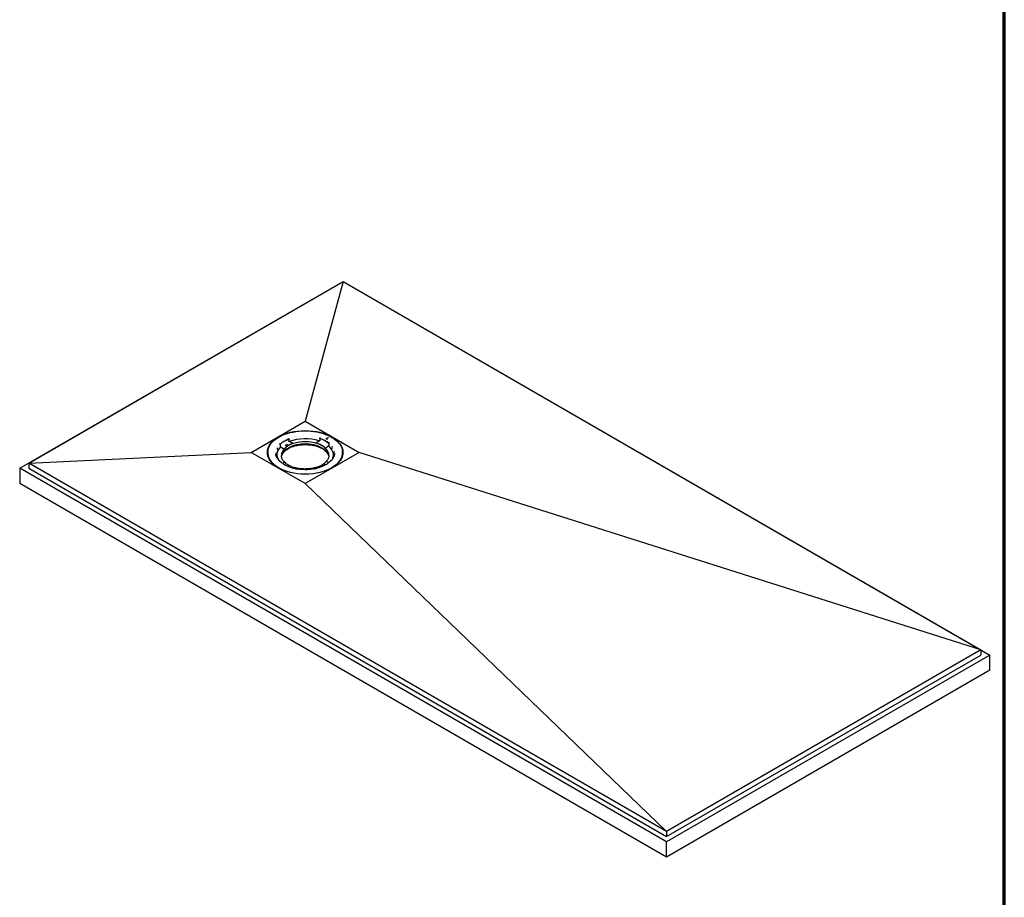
# Model space of a CAD drawing. Header units: millimetres. Extents: x -13716 to 13716, y -375 to 4365.
# Tile 4 of 12: x 1879 to 3060, y 942 to 1995. Entities that reach past the tile are written whole.
import ezdxf

# ---------------------------------------------------------------- set-up
doc = ezdxf.new("R2010")
doc.units = ezdxf.units.MM
doc.header["$LTSCALE"] = 15
doc.layers.get('0').update_dxf_attribs({"lineweight": 25})
doc.layers.add('_Sichtbarkanten', color=7, linetype='Continuous', lineweight=25)
doc.layers.add('Rahmen (ISO)', color=7, linetype='Continuous', lineweight=70)

# ---------------------------------------------------------------- blocks, each defined once
blk = doc.blocks.new('Ränder wedi_Zeichnungsrahmen')
at = {"layer": 'Rahmen (ISO)'}
blk.add_line((204, 6), (204, 291), dxfattribs=at)

msp = doc.modelspace()

# ---------------------------------------------------------------- linework, layer by layer
at = {"layer": '_Sichtbarkanten'}
for p, q in [((1878.64, 1457.01), (2266.59, 1681)), ((1889.47, 1463.23), (2266.6, 1680.97)), ((2266.6, 1680.97), (2221.12, 1513.47)), ((2266.59, 1681), (3042.48, 1233.03)), ((2266.6, 1680.97), (3031.68, 1239.25)), ((2156.24, 1476.02), (2221.12, 1513.47)), ((2221.12, 1513.47), (2286, 1476.01)), ((2200.97, 1492.85), (2201.05, 1492.79)), ((2201.39, 1492.01), (2201.25, 1492.42)), ((2201.39, 1492.02), (2201.39, 1492.01)), ((2201.4, 1491.55), (2201.42, 1489.63)), ((2238.66, 1492.35), (2238.64, 1490.44)), ((2238.66, 1492.82), (2238.79, 1493.23)), ((2238.66, 1492.82), (2238.66, 1492.82)), ((2238.97, 1493.61), (2239.04, 1493.67)), ((2246.4, 1492.32), (2246.11, 1492.48)), ((2248.48, 1493.49), (2246.6, 1492.32)), ((2247.53, 1491.72), (2247.23, 1491.88)), ((2249.1, 1493.24), (2248.62, 1493.5)), ((2176.18, 1476.98), (2176.18, 1476.97)), ((2190.66, 1486.32), (2190.54, 1486.36)), ((2191.17, 1485.66), (2191.17, 1485.66)), ((2191.18, 1485.2), (2191.22, 1483.29)), ((2191.22, 1483.19), (2191.22, 1483.27)), ((2191.43, 1482.81), (2191.75, 1482.61)), ((2195.6, 1479.79), (2195.59, 1480.02)), ((2196.97, 1484.94), (2196.97, 1484.94)), ((2198.69, 1485.98), (2198.69, 1485.98)), ((2206.57, 1486.61), (2206.57, 1486.85)), ((2233.81, 1487.2), (2233.81, 1487.43)), ((2245.63, 1480.86), (2245.63, 1481.1)), ((2249.44, 1484.06), (2249.15, 1483.84)), ((2249.63, 1484.53), (2249.63, 1484.44)), ((2249.67, 1486.45), (2249.63, 1484.54)), ((2249.68, 1486.92), (2249.68, 1486.92)), ((2250.28, 1487.65), (2250.17, 1487.6)), ((2253.66, 1482.58), (2253.66, 1482.58)), ((2266.06, 1476.98), (2266.06, 1476.97)), ((1889.47, 1463.23), (2156.24, 1476.02)), ((2221.12, 1438.56), (2156.24, 1476.02)), ((2176.15, 1474.88), (2176.14, 1475.13)), ((2186.49, 1472.31), (2186.49, 1472.31)), ((2188.58, 1468.51), (2188.58, 1468.51)), ((2286, 1476.01), (2221.12, 1438.56)), ((2251.07, 1465.41), (2251.07, 1465.4)), ((2251.21, 1465.53), (2251.28, 1465.61)), ((2251.58, 1465.71), (2251.7, 1465.67)), ((2254.48, 1469.96), (2254.48, 1469.96)), ((2255.8, 1476.3), (2255.8, 1476.3)), ((2266.08, 1474.88), (2266.1, 1475.13)), ((3031.68, 1239.25), (2286, 1476.01)), ((2654.54, 1009.05), (1878.64, 1457.01)), ((1878.64, 1457.01), (1878.64, 1438.74)), ((2654.55, 1021.51), (1889.47, 1463.23)), ((1889.47, 1463.23), (1889.47, 1457.01)), ((1889.47, 1457.01), (2654.55, 1015.29)), ((2191.95, 1464.39), (2192.07, 1464.43)), ((2203.27, 1458.43), (2203.2, 1458.36)), ((2208.43, 1457.84), (2208.43, 1457.96)), ((2235.67, 1458.42), (2235.67, 1458.54)), ((2241.26, 1459.18), (2241.19, 1459.24)), ((2242.26, 1460.47), (2242.31, 1460.5)), ((2243.96, 1461.53), (2244, 1461.55)), ((2654.54, 990.78), (1878.64, 1438.74)), ((2654.55, 1021.51), (2221.12, 1438.56)), ((3042.48, 1233.03), (2654.54, 1009.05)), ((3031.68, 1239.25), (2654.55, 1021.51)), ((2654.55, 1015.29), (3031.68, 1233.03)), ((3031.68, 1239.25), (3031.68, 1233.03)), ((3042.48, 1214.76), (3042.48, 1233.03)), ((3042.48, 1214.76), (2654.54, 990.78)), ((2654.55, 1021.51), (2654.55, 1015.29)), ((2654.54, 990.78), (2654.54, 1009.05))]:
    msp.add_line(p, q, dxfattribs=at)
for centre, start, end in [((2201.44, 1492.45), 2.34889, 7.84167), ((2251.82, 1465.46), 89.84045, 135.46339), ((2191.8, 1464.17), 49.29949, 92.62849), ((2203.68, 1457.8), 6.07946, 71.8413), ((2240.8, 1458.6), 111.18278, 177.65587)]:
    msp.add_arc(centre, 0.6, start, end, dxfattribs=at)
msp.add_ellipse((2221.12, 1476.02), major_axis=(45.3, 0), ratio=0.5773503, dxfattribs=at)
for centre, major_axis, ratio, start_param, end_param in [((2221.12, 1475.53), (34.71, 0), 0.5773503, 2.1752909, 2.6116232), ((2221.12, 1475.31), (-34.7, 0), 0.5773503, 5.3252514, 5.7448479), ((2221.12, 1472.34), (-28.5, 0), 0.5773503, 3.1328859, 6.2918921), ((2200.97, 1492.36), (0.222, -0.557), 0.4640528, 1.4832846, 2.4316656), ((2201.05, 1492.3), (-0.222, 0.557), 0.4640528, 4.0199152, 5.5732583), ((2201.67, 1489.52), (-0.196, 0.239), 0.6431643, 0.6771777, 2.1833207), ((2221.12, 1472.83), (33.9, 0), 0.5773503, 1.0504292, 2.1655131), ((2221.12, 1474.55), (37.42, 0), 0.5773503, 1.9084094, 1.908414), ((2221.13, 1474.52), (37.46, 0), 0.5773503, 1.8913956, 1.8913967), ((2221.12, 1474.55), (37.41, 0), 0.5773503, 1.6159849, 1.6159909), ((2221.12, 1474.55), (37.42, 0), 0.5773503, 1.320607, 1.3206148), ((2238.41, 1490.31), (0.176, 0.252), 0.6070257, 4.0501973, 5.5564002), ((2238.97, 1493.12), (-0.192, -0.568), 0.4127447, 3.8281277, 5.3814708), ((2221.12, 1475.53), (34.71, 0), 0.5773503, 0.6044945, 1.0408269), ((2239.04, 1493.18), (0.192, 0.568), 0.4127447, 0.6865351, 1.634916), ((2221.12, 1475.31), (34.7, 0), 0.5773503, 0.6128595, 1.0324619), ((2247.47, 1491.61), (0.057, 0.106), 0.5554409, 6.2831024, 6.2831853), ((2247.46, 1491.64), (0.129, 0), 0.574805, 0.2902406, 0.2902907), ((2248.56, 1493.39), (0.057, 0.106), 0.5554467, 0.0000047, 0.0000609), ((2249.03, 1493.16), (0.129, 0), 0.5773503, 0.2898871, 0.289938), ((2221.12, 1475.77), (-44.99, 0), 0.5773503, 6.2371079, 7.1015728), ((2221.12, 1474.55), (-45.3, 0), 0.5773503, 6.114863, 6.2550847), ((2221.12, 1472.83), (-33.9, 0), 0.5773503, 5.7601974, 6.47063), ((2187.15, 1481.14), (0.373, 0.47), 0.6600019, 6.2831347, 6.2831917), ((2190.66, 1485.83), (0.421, -0.427), 0.7044916, 0.638106, 2.191449), ((2191.43, 1483.14), (0.153, -0.266), 0.5460211, 3.9208963, 5.4270768), ((2191.43, 1483.06), (0.153, -0.266), 0.5460368, 3.9212823, 5.4738112), ((2221.12, 1469.5), (-28.8, 0), 0.5773503, 3.2898462, 6.1349318), ((2195.38, 1479.92), (0.16, -0.266), 0.5441553, 0.756954, 2.2804909), ((2221.12, 1472.7), (28.51, 0), 0.5773503, 2.1066087, 2.6803053), ((2198.22, 1484.06), (0.061, 0.103), 0.54907, 6.2829637, 6.2831858), ((2199.91, 1485.11), (0.061, 0.103), 0.5490805, 6.2829664, 6.2831844), ((2221.12, 1472.7), (28.51, 0), 0.5773503, 0.5358124, 1.109509), ((2245.83, 1481.01), (0.141, 0.276), 0.5000656, 0.8232417, 2.3467786), ((2221.12, 1472.83), (33.9, 0), 0.5773503, 6.1625679, 6.8806983), ((2249.44, 1484.31), (0.136, 0.275), 0.5009349, 3.9149931, 5.4675221), ((2249.44, 1484.39), (0.136, 0.275), 0.50092, 3.9617293, 5.4678931), ((2250.17, 1487.11), (0.385, 0.46), 0.6718048, 0.8937651, 2.4471081), ((2221.12, 1475.77), (44.99, 0), 0.5773503, 5.4647978, 6.3292627), ((2254.28, 1482.59), (-0.409, 0.439), 0.6939925, 6.283113, 6.2837103), ((2256.43, 1476.33), (-0.263, 0.539), 0.5270978, 6.2831109, 6.2835136), ((2221.12, 1474.55), (45.3, 0), 0.5773503, 0.0281007, 0.1683223), ((2185.8, 1474.81), (0.232, 0.554), 0.4791649, 6.2831445, 6.2831832), ((2221.12, 1472.83), (-33.9, 0), 0.5773503, 0.1949398, 0.1949414), ((2187.92, 1468.54), (0.11, 0.59), 0.2514096, 0.0000113, 0.0000305), ((2221.12, 1472.7), (-28.51, 0), 0.5773503, 2.1066087, 2.6803053), ((2251.58, 1465.22), (-0.421, 0.427), 0.7044916, 5.3330417, 6.8863847), ((2251.7, 1465.18), (-0.421, 0.427), 0.7044916, 5.3330417, 6.2814227), ((2221.12, 1472.83), (33.9, 0), 0.5773503, 6.0518414, 6.1015662), ((2255.13, 1469.99), (-0.138, 0.584), 0.3085979, 6.2831384, 6.2833538), ((2191.95, 1463.9), (0.385, 0.46), 0.6718048, 0, 0.8937651), ((2192.07, 1463.94), (0.385, 0.46), 0.6718048, 5.6792422, 7.1769504), ((2221.12, 1472.7), (-28.51, 0), 0.5773503, 0.5358124, 1.109509), ((2203.27, 1457.94), (0.192, 0.568), 0.4127447, 0, 0.6865351), ((2208.19, 1457.6), (-0.186, -0.25), 0.5964828, 3.3610538, 3.9990332), ((2211.39, 1455.91), (-0.233, 0.553), 0.4806796, 6.2831505, 6.2831894), ((2211.52, 1455.89), (0.49, 0.346), 0.7559267, 6.2831368, 6.2838227), ((2222.37, 1455.14), (-0.374, 0.469), 0.6611079, 6.2831345, 6.2831916), ((2222.5, 1455.14), (0.338, 0.495), 0.6235626, 6.2831064, 6.2836129), ((2233.22, 1456.36), (-0.523, 0.293), 0.7768224, 6.2831077, 6.2831753), ((2233.35, 1456.38), (0.202, 0.565), 0.43016, 6.2831219, 6.2834343), ((2235.92, 1458.19), (0.206, -0.236), 0.6309665, 2.2328663, 2.8907527), ((2241.19, 1458.75), (-0.222, 0.557), 0.4640528, 5.5732583, 6.2831853), ((2242.33, 1460.37), (-0.063, 0.102), 0.5991576, 0.000015, 0.0002873), ((2244.02, 1461.43), (-0.064, 0.102), 0.5977696, 0.0000065, 0.0002753)]:
    msp.add_ellipse(centre, major_axis=major_axis, ratio=ratio, start_param=start_param, end_param=end_param, dxfattribs=at)
for points, knots in [([(2176.18, 1476.98), (2176.4, 1479.75), (2177.39, 1482.5), (2180.78, 1487.68), (2183.21, 1490.11), (2189.27, 1494.43), (2192.91, 1496.3), (2201.01, 1499.29), (2205.48, 1500.4), (2214.79, 1501.76), (2219.63, 1502.01), (2229.2, 1501.6), (2233.92, 1500.95), (2242.79, 1498.82), (2246.93, 1497.34), (2254.2, 1493.7), (2257.32, 1491.53), (2262.25, 1486.73), (2264.04, 1484.09), (2265.61, 1479.92), (2265.94, 1478.45), (2266.06, 1476.98)], [2.4395344, 2.4395344, 2.4395344, 2.4395344, 2.7554312, 2.7554312, 3.0747304, 3.0747304, 3.3957813, 3.3957813, 3.7168394, 3.7168394, 4.0377143, 4.0377143, 4.358544, 4.358544, 4.6794919, 4.6794919, 5.000621, 5.000621, 5.3212401, 5.3212401, 5.4889723, 5.4889723, 5.4889723, 5.4889723]), ([(2201.16, 1491.7), (2201.17, 1491.7), (2201.19, 1491.71), (2201.22, 1491.71), (2201.24, 1491.72), (2201.28, 1491.71), (2201.31, 1491.71), (2201.35, 1491.68), (2201.37, 1491.66), (2201.39, 1491.63), (2201.39, 1491.62), (2201.4, 1491.59), (2201.4, 1491.57), (2201.4, 1491.55)], [-0.075999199, -0.075999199, -0.075999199, -0.075999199, -0.066131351, -0.066131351, -0.055795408, -0.055795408, -0.037782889, -0.037782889, -0.01981545, -0.01981545, -0.009674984, -0.009674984, 0, 0, 0, 0]), ([(2201.4, 1489.17), (2201.4, 1489.17), (2201.4, 1489.18), (2201.41, 1489.21), (2201.41, 1489.25), (2201.41, 1489.33), (2201.41, 1489.37), (2201.42, 1489.45), (2201.42, 1489.49), (2201.42, 1489.54), (2201.42, 1489.56), (2201.42, 1489.59), (2201.42, 1489.61), (2201.42, 1489.62)], [-0.000376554, -0.000376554, -0.000376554, -0.000376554, 0, 0, 0.025707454, 0.025707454, 0.048259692, 0.048259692, 0.067659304, 0.067659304, 0.076655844, 0.076655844, 0.085096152, 0.085096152, 0.085096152, 0.085096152]), ([(2201.42, 1489.63), (2201.42, 1489.63), (2201.42, 1489.63), (2201.42, 1489.63), (2201.42, 1489.62), (2201.42, 1489.62)], [-0.002286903, -0.002286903, -0.002286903, -0.002286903, -0.0011529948, -0.0011529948, -0.0000457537, -0.0000457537, -0.0000457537, -0.0000457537]), ([(2238.64, 1490.42), (2238.64, 1490.43), (2238.64, 1490.43), (2238.64, 1490.43), (2238.64, 1490.43), (2238.64, 1490.44)], [-0.0024546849, -0.0024546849, -0.0024546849, -0.0024546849, -0.0012389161, -0.0012389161, 0, 0, 0, 0]), ([(2238.64, 1490.42), (2238.64, 1490.41), (2238.64, 1490.4), (2238.64, 1490.36), (2238.64, 1490.35), (2238.65, 1490.29), (2238.65, 1490.25), (2238.66, 1490.17), (2238.67, 1490.13), (2238.68, 1490.05), (2238.69, 1490.01), (2238.7, 1489.97), (2238.7, 1489.97), (2238.7, 1489.97)], [0.000013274, 0.000013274, 0.000013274, 0.000013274, 0.008341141, 0.008341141, 0.017229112, 0.017229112, 0.036430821, 0.036430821, 0.059208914, 0.059208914, 0.085826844, 0.085826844, 0.086205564, 0.086205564, 0.086205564, 0.086205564]), ([(2238.66, 1492.35), (2238.66, 1492.37), (2238.66, 1492.38), (2238.67, 1492.41), (2238.67, 1492.43), (2238.69, 1492.47), (2238.71, 1492.49), (2238.76, 1492.51), (2238.78, 1492.52), (2238.83, 1492.52), (2238.85, 1492.52), (2238.88, 1492.52), (2238.9, 1492.51), (2238.91, 1492.51)], [-0.076634, -0.076634, -0.076634, -0.076634, -0.06673879, -0.06673879, -0.056338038, -0.056338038, -0.038045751, -0.038045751, -0.019786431, -0.019786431, -0.009644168, -0.009644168, -0.000001, -0.000001, -0.000001, -0.000001]), ([(2245.92, 1492.42), (2245.92, 1492.44), (2245.93, 1492.45), (2245.95, 1492.47), (2245.96, 1492.47), (2245.99, 1492.49), (2246, 1492.49), (2246.03, 1492.5), (2246.05, 1492.5), (2246.08, 1492.49), (2246.09, 1492.49), (2246.11, 1492.48)], [0, 0, 0, 0, 0.00694503, 0.00694503, 0.013830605, 0.013830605, 0.021001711, 0.021001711, 0.028525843, 0.028525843, 0.036830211, 0.036830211, 0.036830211, 0.036830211]), ([(2245.92, 1492.42), (2245.92, 1492.42), (2245.92, 1492.42), (2245.92, 1492.42), (2245.92, 1492.42), (2245.92, 1492.42)], [0.0536902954, 0.0536902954, 0.0536902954, 0.0536902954, 0.0566909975, 0.0566909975, 0.057203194, 0.057203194, 0.057203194, 0.057203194]), ([(2246.4, 1492.32), (2246.41, 1492.32), (2246.41, 1492.31), (2246.43, 1492.31), (2246.44, 1492.31), (2246.46, 1492.3), (2246.47, 1492.3), (2246.5, 1492.3), (2246.51, 1492.3), (2246.53, 1492.3), (2246.54, 1492.3), (2246.56, 1492.31), (2246.57, 1492.31), (2246.59, 1492.32), (2246.59, 1492.32), (2246.6, 1492.32)], [4.712389, 4.712389, 4.712389, 4.712389, 4.9132088, 4.9132088, 5.131076, 5.131076, 5.3643994, 5.3643994, 5.6062391, 5.6062391, 5.8470409, 5.8470409, 6.0769306, 6.0769306, 6.2831853, 6.2831853, 6.2831853, 6.2831853]), ([(2247.22, 1491.88), (2247.22, 1491.88), (2247.22, 1491.88), (2247.22, 1491.88), (2247.22, 1491.88), (2247.22, 1491.88), (2247.22, 1491.88), (2247.23, 1491.88), (2247.23, 1491.88), (2247.23, 1491.88)], [4.33964956, 4.33964956, 4.33964956, 4.33964956, 4.39284676, 4.39284676, 4.49936083, 4.49936083, 4.60587491, 4.60587491, 4.71238898, 4.71238898, 4.71238898, 4.71238898]), ([(2247.53, 1491.72), (2247.54, 1491.71), (2247.55, 1491.7), (2247.57, 1491.68), (2247.58, 1491.67), (2247.58, 1491.66)], [0, 0, 0, 0, 0.007439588, 0.007439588, 0.013176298, 0.013176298, 0.013176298, 0.013176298]), ([(2248.48, 1493.49), (2248.49, 1493.5), (2248.5, 1493.5), (2248.53, 1493.51), (2248.55, 1493.51), (2248.58, 1493.51), (2248.59, 1493.51), (2248.61, 1493.5), (2248.62, 1493.5), (2248.62, 1493.5)], [0, 0, 0, 0, 0.007437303, 0.007437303, 0.014873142, 0.014873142, 0.022534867, 0.022534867, 0.025174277, 0.025174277, 0.025174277, 0.025174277]), ([(2249.1, 1493.24), (2249.11, 1493.23), (2249.12, 1493.22), (2249.14, 1493.2), (2249.15, 1493.19), (2249.15, 1493.18)], [0, 0, 0, 0, 0.007371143, 0.007371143, 0.013145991, 0.013145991, 0.013145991, 0.013145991]), ([(2187.45, 1481.68), (2187.45, 1481.68), (2187.45, 1481.68), (2187.46, 1481.67), (2187.46, 1481.67), (2187.48, 1481.64), (2187.5, 1481.63), (2187.52, 1481.61)], [0.042444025, 0.042444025, 0.042444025, 0.042444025, 0.054377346, 0.054377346, 0.083114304, 0.083114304, 0.113111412, 0.113111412, 0.113111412, 0.113111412]), ([(2187.52, 1481.61), (2187.57, 1481.57), (2187.62, 1481.51), (2187.7, 1481.4), (2187.73, 1481.33), (2187.75, 1481.22), (2187.76, 1481.17), (2187.76, 1481.13)], [0, 0, 0, 0, 0.035587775, 0.035587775, 0.070218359, 0.070218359, 0.093087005, 0.093087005, 0.093087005, 0.093087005]), ([(2191.18, 1485.2), (2191.18, 1485.21), (2191.18, 1485.23), (2191.18, 1485.27), (2191.19, 1485.29), (2191.2, 1485.34), (2191.21, 1485.37), (2191.23, 1485.44), (2191.25, 1485.47), (2191.27, 1485.52), (2191.28, 1485.53), (2191.3, 1485.56), (2191.31, 1485.57), (2191.32, 1485.58)], [-0.076023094, -0.076023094, -0.076023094, -0.076023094, -0.066379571, -0.066379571, -0.056273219, -0.056273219, -0.038303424, -0.038303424, -0.020284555, -0.020284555, -0.009907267, -0.009907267, -0.000001, -0.000001, -0.000001, -0.000001]), ([(2191.22, 1483.27), (2191.22, 1483.28), (2191.22, 1483.28), (2191.22, 1483.28), (2191.22, 1483.28), (2191.22, 1483.29)], [-0.0022392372, -0.0022392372, -0.0022392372, -0.0022392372, -0.0011303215, -0.0011303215, 0, 0, 0, 0]), ([(2191.22, 1483.27), (2191.22, 1483.26), (2191.22, 1483.25), (2191.23, 1483.22), (2191.23, 1483.21), (2191.26, 1483.17), (2191.28, 1483.15), (2191.34, 1483.1), (2191.38, 1483.09), (2191.47, 1483.06), (2191.52, 1483.06), (2191.57, 1483.06), (2191.57, 1483.06), (2191.57, 1483.06)], [0.000009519, 0.000009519, 0.000009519, 0.000009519, 0.008391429, 0.008391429, 0.017324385, 0.017324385, 0.036586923, 0.036586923, 0.058979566, 0.058979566, 0.084505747, 0.084505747, 0.084879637, 0.084879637, 0.084879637, 0.084879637]), ([(2193.1, 1473.35), (2193.9, 1474.92), (2195.12, 1476.44), (2198.4, 1479.31), (2200.52, 1480.64), (2205.39, 1482.86), (2208.13, 1483.75), (2213.97, 1484.98), (2217.07, 1485.33), (2223.3, 1485.45), (2226.42, 1485.21), (2232.4, 1484.2), (2235.24, 1483.41), (2240.34, 1481.37), (2242.61, 1480.12), (2246.33, 1477.27), (2247.79, 1475.68), (2248.91, 1473.79), (2249.03, 1473.57), (2249.14, 1473.35)], [2.6802958, 2.6802958, 2.6802958, 2.6802958, 2.9766835, 2.9766835, 3.2953804, 3.2953804, 3.6136739, 3.6136739, 3.9322665, 3.9322665, 4.2510087, 4.2510087, 4.5696501, 4.5696501, 4.887997, 4.887997, 5.2064441, 5.2064441, 5.248211, 5.248211, 5.248211, 5.248211]), ([(2249.26, 1484.31), (2249.27, 1484.31), (2249.27, 1484.31), (2249.32, 1484.31), (2249.37, 1484.32), (2249.47, 1484.34), (2249.51, 1484.36), (2249.57, 1484.4), (2249.59, 1484.43), (2249.62, 1484.47), (2249.62, 1484.48), (2249.63, 1484.51), (2249.63, 1484.52), (2249.63, 1484.53)], [-0.000381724, -0.000381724, -0.000381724, -0.000381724, 0, 0, 0.026828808, 0.026828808, 0.049787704, 0.049787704, 0.069141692, 0.069141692, 0.078100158, 0.078100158, 0.086492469, 0.086492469, 0.086492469, 0.086492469]), ([(2249.51, 1486.83), (2249.52, 1486.82), (2249.53, 1486.81), (2249.55, 1486.79), (2249.56, 1486.77), (2249.59, 1486.73), (2249.61, 1486.7), (2249.64, 1486.63), (2249.65, 1486.6), (2249.66, 1486.54), (2249.66, 1486.52), (2249.67, 1486.49), (2249.67, 1486.47), (2249.67, 1486.45)], [-0.076650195, -0.076650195, -0.076650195, -0.076650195, -0.066953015, -0.066953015, -0.056752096, -0.056752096, -0.038484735, -0.038484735, -0.020190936, -0.020190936, -0.009844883, -0.009844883, 0, 0, 0, 0]), ([(2249.63, 1484.54), (2249.63, 1484.54), (2249.63, 1484.54), (2249.63, 1484.54), (2249.63, 1484.53), (2249.63, 1484.53)], [-0.0025081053, -0.0025081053, -0.0025081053, -0.0025081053, -0.001265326, -0.001265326, -0.0000514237, -0.0000514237, -0.0000514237, -0.0000514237]), ([(2253.66, 1482.58), (2253.66, 1482.64), (2253.68, 1482.71), (2253.72, 1482.84), (2253.76, 1482.9), (2253.82, 1482.98), (2253.84, 1483), (2253.87, 1483.03)], [0, 0, 0, 0, 0.034109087, 0.034109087, 0.067648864, 0.067648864, 0.084195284, 0.084195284, 0.084195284, 0.084195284]), ([(2253.87, 1483.03), (2253.89, 1483.05), (2253.9, 1483.06), (2253.9, 1483.07), (2253.9, 1483.07), (2253.9, 1483.07)], [0, 0, 0, 0, 0.040664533, 0.040664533, 0.056879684, 0.056879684, 0.056879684, 0.056879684]), ([(2255.8, 1476.3), (2255.8, 1476.37), (2255.82, 1476.44), (2255.86, 1476.56), (2255.89, 1476.62), (2255.98, 1476.73), (2256.03, 1476.78), (2256.11, 1476.83), (2256.14, 1476.85), (2256.17, 1476.86)], [0, 0, 0, 0, 0.03406855, 0.03406855, 0.06762023, 0.06762023, 0.1016243, 0.1016243, 0.11785477, 0.11785477, 0.11785477, 0.11785477]), ([(2256.17, 1476.86), (2256.22, 1476.89), (2256.27, 1476.92), (2256.33, 1476.97), (2256.35, 1476.99), (2256.37, 1477.01), (2256.37, 1477.02), (2256.37, 1477.02)], [0, 0, 0, 0, 0.04286204, 0.04286204, 0.08462833, 0.08462833, 0.11475918, 0.11475918, 0.11475918, 0.11475918]), ([(2178.68, 1466.87), (2178.18, 1467.7), (2177.75, 1468.54), (2176.65, 1471.19), (2176.23, 1473.03), (2176.15, 1474.88)], [8.34068367, 8.34068367, 8.34068367, 8.34068367, 8.44121143, 8.44121143, 8.65194711, 8.65194711, 8.65194711, 8.65194711]), ([(2185.78, 1475.53), (2185.78, 1475.53), (2185.78, 1475.53), (2185.8, 1475.51), (2185.81, 1475.49), (2185.86, 1475.45), (2185.9, 1475.43), (2185.97, 1475.39), (2186, 1475.37), (2186.03, 1475.36)], [0.04192222, 0.04192222, 0.04192222, 0.04192222, 0.07544733, 0.07544733, 0.10565774, 0.10565774, 0.14793391, 0.14793391, 0.17051124, 0.17051124, 0.17051124, 0.17051124]), ([(2187.48, 1469.39), (2187.3, 1469.7), (2187.14, 1470), (2186.85, 1470.62), (2186.72, 1470.93), (2186.48, 1471.56), (2186.37, 1471.87), (2186.18, 1472.5), (2186.1, 1472.81), (2185.97, 1473.45), (2185.92, 1473.76), (2185.88, 1474.08)], [2.07825635, 2.07825635, 2.07825635, 2.07825635, 2.12659953, 2.12659953, 2.17494308, 2.17494308, 2.22328663, 2.22328663, 2.27163019, 2.27163019, 2.31997374, 2.31997374, 2.31997374, 2.31997374]), ([(2186.03, 1475.36), (2186.1, 1475.33), (2186.17, 1475.29), (2186.28, 1475.19), (2186.32, 1475.14), (2186.39, 1475.01), (2186.41, 1474.95), (2186.43, 1474.85), (2186.44, 1474.81), (2186.44, 1474.78)], [0, 0, 0, 0, 0.03694897, 0.03694897, 0.0729382, 0.0729382, 0.10736761, 0.10736761, 0.12443774, 0.12443774, 0.12443774, 0.12443774]), ([(2187.48, 1469.39), (2187.48, 1469.38), (2187.49, 1469.36), (2187.55, 1469.31), (2187.59, 1469.28), (2187.69, 1469.23), (2187.75, 1469.21), (2187.88, 1469.16), (2187.95, 1469.14), (2188.03, 1469.13)], [0, 0, 0, 0, 0.05150864, 0.05150864, 0.09483099, 0.09483099, 0.13618303, 0.13618303, 0.17650986, 0.17650986, 0.17650986, 0.17650986]), ([(2188.03, 1469.13), (2188.1, 1469.12), (2188.17, 1469.09), (2188.31, 1469.02), (2188.37, 1468.97), (2188.46, 1468.86), (2188.5, 1468.8), (2188.55, 1468.67), (2188.57, 1468.6), (2188.58, 1468.53), (2188.58, 1468.52), (2188.58, 1468.51)], [0, 0, 0, 0, 0.03772488, 0.03772488, 0.07502693, 0.07502693, 0.11044216, 0.11044216, 0.1445266, 0.1445266, 0.14916433, 0.14916433, 0.14916433, 0.14916433]), ([(2191.1, 1464.93), (2190.88, 1465.13), (2190.67, 1465.33), (2190.27, 1465.73), (2190.07, 1465.93), (2189.69, 1466.34), (2189.51, 1466.55), (2189.15, 1466.97), (2188.98, 1467.18), (2188.65, 1467.6), (2188.49, 1467.82), (2188.34, 1468.03)], [1.83241507, 1.83241507, 1.83241507, 1.83241507, 1.8670948, 1.8670948, 1.90177472, 1.90177472, 1.93645464, 1.93645464, 1.97113456, 1.97113456, 2.00581448, 2.00581448, 2.00581448, 2.00581448]), ([(2191.1, 1464.93), (2191.11, 1464.92), (2191.12, 1464.91), (2191.17, 1464.88), (2191.21, 1464.86), (2191.28, 1464.83), (2191.33, 1464.81), (2191.44, 1464.79), (2191.5, 1464.78), (2191.63, 1464.76), (2191.7, 1464.76), (2191.78, 1464.77)], [0, 0, 0, 0, 0.02760684, 0.02760684, 0.05507287, 0.05507287, 0.08418635, 0.08418635, 0.11594165, 0.11594165, 0.15238762, 0.15238762, 0.15238762, 0.15238762]), ([(2196.51, 1464.23), (2196.03, 1464.7), (2195.59, 1465.19), (2194.78, 1466.2), (2194.42, 1466.73), (2193.78, 1467.81), (2193.52, 1468.35), (2193.09, 1469.46), (2192.92, 1470.01), (2192.69, 1471.13), (2192.63, 1471.7), (2192.62, 1472.26)], [1.8609733, 1.8609733, 1.8609733, 1.8609733, 1.96175043, 1.96175043, 2.06659136, 2.06659136, 2.17143228, 2.17143228, 2.2762732, 2.2762732, 2.38111412, 2.38111412, 2.38111412, 2.38111412]), ([(2241.13, 1459.28), (2241.93, 1459.6), (2242.71, 1459.94), (2244.24, 1460.67), (2244.99, 1461.06), (2246.42, 1461.88), (2247.11, 1462.31), (2248.41, 1463.19), (2249.03, 1463.65), (2250.19, 1464.59), (2250.74, 1465.07), (2251.24, 1465.57)], [6.06818769, 6.06818769, 6.06818769, 6.06818769, 6.15184822, 6.15184822, 6.2386773, 6.2386773, 6.32550637, 6.32550637, 6.41233544, 6.41233544, 6.49916451, 6.49916451, 6.49916451, 6.49916451]), ([(2246.65, 1465.37), (2247.04, 1465.14), (2247.87, 1464.66), (2248.78, 1464.12), (2249.26, 1463.84)], [0, 0, 0, 0, 0.33333333, 0.66223865, 0.66223865, 0.66223865, 0.66223865]), ([(2249.62, 1472.26), (2249.61, 1471.78), (2249.56, 1471.29), (2249.39, 1470.33), (2249.27, 1469.85), (2248.95, 1468.9), (2248.75, 1468.43), (2248.28, 1467.5), (2248.01, 1467.04), (2247.41, 1466.15), (2247.09, 1465.73), (2246.74, 1465.32)], [5.54739259, 5.54739259, 5.54739259, 5.54739259, 5.63729982, 5.63729982, 5.72720705, 5.72720705, 5.81711428, 5.81711428, 5.90702152, 5.90702152, 5.99192545, 5.99192545, 5.99192545, 5.99192545]), ([(2251.39, 1465.88), (2251.38, 1465.86), (2251.36, 1465.85), (2251.33, 1465.82), (2251.32, 1465.8), (2251.29, 1465.77), (2251.27, 1465.76), (2251.24, 1465.73), (2251.22, 1465.71), (2251.19, 1465.68), (2251.18, 1465.66), (2251.16, 1465.65)], [6.051672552, 6.051672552, 6.051672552, 6.051672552, 6.054341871, 6.054341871, 6.057011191, 6.057011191, 6.059680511, 6.059680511, 6.062349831, 6.062349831, 6.065019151, 6.065019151, 6.065019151, 6.065019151]), ([(2251.82, 1466.06), (2251.89, 1466.06), (2251.97, 1466.06), (2252.1, 1466.08), (2252.17, 1466.1), (2252.27, 1466.13), (2252.32, 1466.15), (2252.39, 1466.19), (2252.41, 1466.2), (2252.43, 1466.22), (2252.44, 1466.23), (2252.44, 1466.23)], [0, 0, 0, 0, 0.03613524, 0.03613524, 0.07126227, 0.07126227, 0.10450964, 0.10450964, 0.13476335, 0.13476335, 0.15243543, 0.15243543, 0.15243543, 0.15243543]), ([(2254.78, 1469.43), (2254.66, 1469.21), (2254.53, 1468.99), (2254.26, 1468.56), (2254.12, 1468.34), (2253.82, 1467.91), (2253.66, 1467.7), (2253.34, 1467.27), (2253.17, 1467.06), (2252.81, 1466.64), (2252.63, 1466.44), (2252.44, 1466.23)], [5.84816716, 5.84816716, 5.84816716, 5.84816716, 5.88284708, 5.88284708, 5.917527, 5.917527, 5.95220692, 5.95220692, 5.98688684, 5.98688684, 6.02156676, 6.02156676, 6.02156676, 6.02156676]), ([(2254.48, 1469.96), (2254.48, 1470.02), (2254.49, 1470.09), (2254.54, 1470.22), (2254.57, 1470.28), (2254.65, 1470.38), (2254.71, 1470.43), (2254.82, 1470.51), (2254.88, 1470.54), (2254.96, 1470.56), (2254.98, 1470.57), (2254.99, 1470.57)], [0, 0, 0, 0, 0.0340426, 0.0340426, 0.0675875, 0.0675875, 0.1015721, 0.1015721, 0.13663617, 0.13663617, 0.14382582, 0.14382582, 0.14382582, 0.14382582]), ([(2254.99, 1470.57), (2255.08, 1470.59), (2255.16, 1470.62), (2255.29, 1470.67), (2255.34, 1470.7), (2255.42, 1470.76), (2255.44, 1470.78), (2255.46, 1470.81), (2255.47, 1470.82), (2255.47, 1470.82)], [0, 0, 0, 0, 0.04782804, 0.04782804, 0.09433363, 0.09433363, 0.13695328, 0.13695328, 0.17331527, 0.17331527, 0.17331527, 0.17331527]), ([(2256.41, 1474.55), (2256.39, 1474.3), (2256.36, 1474.05), (2256.29, 1473.55), (2256.24, 1473.3), (2256.13, 1472.8), (2256.07, 1472.55), (2255.92, 1472.05), (2255.84, 1471.8), (2255.67, 1471.31), (2255.57, 1471.06), (2255.47, 1470.82)], [5.58451557, 5.58451557, 5.58451557, 5.58451557, 5.62275759, 5.62275759, 5.66099961, 5.66099961, 5.69924163, 5.69924163, 5.73748364, 5.73748364, 5.77571515, 5.77571515, 5.77571515, 5.77571515]), ([(2192.45, 1464.4), (2192.44, 1464.42), (2192.42, 1464.43), (2192.38, 1464.46), (2192.37, 1464.47), (2192.33, 1464.5), (2192.31, 1464.52), (2192.28, 1464.55), (2192.26, 1464.56), (2192.23, 1464.59), (2192.21, 1464.61), (2192.19, 1464.62)], [1.788962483, 1.788962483, 1.788962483, 1.788962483, 1.791631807, 1.791631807, 1.794301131, 1.794301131, 1.796970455, 1.796970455, 1.799639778, 1.799639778, 1.802309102, 1.802309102, 1.802309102, 1.802309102]), ([(2192.34, 1464.36), (2192.91, 1463.88), (2193.52, 1463.41), (2194.81, 1462.52), (2195.49, 1462.08), (2196.91, 1461.25), (2197.65, 1460.85), (2199.2, 1460.09), (2200, 1459.73), (2201.63, 1459.06), (2202.46, 1458.75), (2203.31, 1458.46)], [4.49422282, 4.49422282, 4.49422282, 4.49422282, 4.58148929, 4.58148929, 4.66875575, 4.66875575, 4.75602221, 4.75602221, 4.84328867, 4.84328867, 4.92789646, 4.92789646, 4.92789646, 4.92789646]), ([(2203.87, 1458.37), (2203.84, 1458.38), (2203.81, 1458.39), (2203.76, 1458.41), (2203.73, 1458.42), (2203.68, 1458.43), (2203.65, 1458.44), (2203.6, 1458.46), (2203.57, 1458.47), (2203.52, 1458.49), (2203.49, 1458.5), (2203.46, 1458.51)], [1.339283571, 1.339283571, 1.339283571, 1.339283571, 1.341952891, 1.341952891, 1.344622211, 1.344622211, 1.347291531, 1.347291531, 1.34996085, 1.34996085, 1.35263017, 1.35263017, 1.35263017, 1.35263017]), ([(2204.26, 1457.88), (2204.26, 1457.88), (2204.26, 1457.88), (2204.27, 1457.87), (2204.28, 1457.86), (2204.33, 1457.83), (2204.36, 1457.81), (2204.42, 1457.78), (2204.46, 1457.77), (2204.49, 1457.76)], [0.061887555, 0.061887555, 0.061887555, 0.061887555, 0.073117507, 0.073117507, 0.106696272, 0.106696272, 0.134381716, 0.134381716, 0.157073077, 0.157073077, 0.157073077, 0.157073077]), ([(2210.16, 1456.38), (2209.77, 1456.45), (2209.38, 1456.53), (2208.61, 1456.69), (2208.22, 1456.77), (2207.46, 1456.95), (2207.08, 1457.04), (2206.33, 1457.24), (2205.96, 1457.34), (2205.22, 1457.54), (2204.86, 1457.65), (2204.49, 1457.76)], [1.13577818, 1.13577818, 1.13577818, 1.13577818, 1.1704581, 1.1704581, 1.20513802, 1.20513802, 1.23981794, 1.23981794, 1.27449786, 1.27449786, 1.30917778, 1.30917778, 1.30917778, 1.30917778]), ([(2208.43, 1457.96), (2208, 1457.75), (2207.43, 1457.48), (2206.82, 1457.19), (2206.71, 1457.14)], [0, 0, 0, 0, 0.33333333, 0.41124123, 0.41124123, 0.41124123, 0.41124123]), ([(2206.75, 1457.13), (2206.82, 1457.17), (2207.33, 1457.42), (2207.81, 1457.65), (2208.2, 1457.84)], [0.60643787, 0.60643787, 0.60643787, 0.60643787, 0.66666667, 1, 1, 1, 1]), ([(2235.76, 1458.45), (2234.13, 1457.89), (2232.39, 1457.42), (2228.79, 1456.69), (2226.93, 1456.43), (2223.15, 1456.13), (2221.23, 1456.09), (2217.42, 1456.23), (2215.53, 1456.41), (2211.84, 1456.98), (2210.05, 1457.37), (2208.34, 1457.87)], [0.2854059, 0.2854059, 0.2854059, 0.2854059, 0.4854154, 0.4854154, 0.6854248, 0.6854248, 0.8854342, 0.8854342, 1.0854437, 1.0854437, 1.2854531, 1.2854531, 1.2854531, 1.2854531]), ([(2210.16, 1456.38), (2210.25, 1456.36), (2210.35, 1456.35), (2210.55, 1456.34), (2210.65, 1456.35), (2210.85, 1456.37), (2210.94, 1456.39), (2211.07, 1456.43), (2211.12, 1456.45), (2211.16, 1456.46)], [0, 0, 0, 0, 0.04941144, 0.04941144, 0.09927811, 0.09927811, 0.14972798, 0.14972798, 0.17917593, 0.17917593, 0.17917593, 0.17917593]), ([(2211.16, 1456.47), (2211.23, 1456.49), (2211.31, 1456.51), (2211.46, 1456.52), (2211.53, 1456.52), (2211.68, 1456.49), (2211.75, 1456.46), (2211.88, 1456.38), (2211.94, 1456.33), (2211.99, 1456.27), (2212, 1456.26), (2212, 1456.25)], [0.00058306, 0.00058306, 0.00058306, 0.00058306, 0.03763241, 0.03763241, 0.0753749, 0.0753749, 0.1136198, 0.1136198, 0.1507727, 0.1507727, 0.15462845, 0.15462845, 0.15462845, 0.15462845]), ([(2212.01, 1456.24), (2212.02, 1456.23), (2212.04, 1456.2), (2212.11, 1456.15), (2212.15, 1456.12), (2212.26, 1456.07), (2212.32, 1456.05), (2212.47, 1456), (2212.55, 1455.98), (2212.64, 1455.97)], [0, 0, 0, 0, 0.04630162, 0.04630162, 0.08897909, 0.08897909, 0.13105107, 0.13105107, 0.17637776, 0.17637776, 0.17637776, 0.17637776]), ([(2221.16, 1455.38), (2220.58, 1455.38), (2220.01, 1455.39), (2218.86, 1455.42), (2218.29, 1455.44), (2217.15, 1455.5), (2216.58, 1455.54), (2215.45, 1455.64), (2214.88, 1455.69), (2213.75, 1455.82), (2213.19, 1455.89), (2212.64, 1455.97)], [0.82161891, 0.82161891, 0.82161891, 0.82161891, 0.86996247, 0.86996247, 0.91830602, 0.91830602, 0.96664957, 0.96664957, 1.01499313, 1.01499313, 1.06333668, 1.06333668, 1.06333668, 1.06333668]), ([(2221.16, 1455.38), (2221.26, 1455.38), (2221.36, 1455.39), (2221.55, 1455.42), (2221.65, 1455.44), (2221.8, 1455.49), (2221.87, 1455.52), (2221.95, 1455.57), (2221.97, 1455.59), (2221.99, 1455.61)], [0, 0, 0, 0, 0.05128757, 0.05128757, 0.10142034, 0.10142034, 0.14945769, 0.14945769, 0.17738649, 0.17738649, 0.17738649, 0.17738649]), ([(2222, 1455.61), (2222.05, 1455.65), (2222.12, 1455.69), (2222.25, 1455.74), (2222.32, 1455.75), (2222.47, 1455.76), (2222.55, 1455.75), (2222.69, 1455.72), (2222.76, 1455.68), (2222.83, 1455.64)], [0.00092502, 0.00092502, 0.00092502, 0.00092502, 0.0355339, 0.0355339, 0.07175068, 0.07175068, 0.10975554, 0.10975554, 0.14800878, 0.14800878, 0.14800878, 0.14800878]), ([(2222.84, 1455.64), (2222.88, 1455.61), (2222.93, 1455.58), (2223.05, 1455.53), (2223.12, 1455.5), (2223.28, 1455.46), (2223.37, 1455.45), (2223.55, 1455.43), (2223.64, 1455.43), (2223.73, 1455.43)], [0, 0, 0, 0, 0.04284643, 0.04284643, 0.08678225, 0.08678225, 0.13327835, 0.13327835, 0.17794008, 0.17794008, 0.17794008, 0.17794008]), ([(2232.15, 1456.39), (2231.6, 1456.29), (2231.06, 1456.19), (2229.95, 1456.02), (2229.39, 1455.94), (2228.27, 1455.8), (2227.71, 1455.73), (2226.58, 1455.62), (2226.01, 1455.57), (2224.88, 1455.49), (2224.3, 1455.46), (2223.73, 1455.43)], [0.50745965, 0.50745965, 0.50745965, 0.50745965, 0.5558032, 0.5558032, 0.60414675, 0.60414675, 0.65249031, 0.65249031, 0.70083386, 0.70083386, 0.74917741, 0.74917741, 0.74917741, 0.74917741]), ([(2232.15, 1456.39), (2232.24, 1456.41), (2232.33, 1456.43), (2232.48, 1456.49), (2232.54, 1456.52), (2232.63, 1456.58), (2232.66, 1456.6), (2232.69, 1456.64), (2232.7, 1456.65), (2232.7, 1456.65)], [0, 0, 0, 0, 0.0501112, 0.0501112, 0.09750251, 0.09750251, 0.14105396, 0.14105396, 0.17648036, 0.17648036, 0.17648036, 0.17648036]), ([(2232.7, 1456.66), (2232.73, 1456.71), (2232.78, 1456.77), (2232.88, 1456.86), (2232.93, 1456.9), (2233.06, 1456.95), (2233.13, 1456.98), (2233.28, 1456.99), (2233.36, 1456.99), (2233.47, 1456.97), (2233.5, 1456.96), (2233.54, 1456.95)], [0.00128593, 0.00128593, 0.00128593, 0.00128593, 0.0342434, 0.0342434, 0.06859115, 0.06859115, 0.1045458, 0.1045458, 0.14232469, 0.14232469, 0.16153052, 0.16153052, 0.16153052, 0.16153052]), ([(2233.55, 1456.95), (2233.62, 1456.92), (2233.71, 1456.9), (2233.89, 1456.87), (2233.99, 1456.86), (2234.18, 1456.85), (2234.28, 1456.86), (2234.45, 1456.88), (2234.51, 1456.89), (2234.57, 1456.9)], [0, 0, 0, 0, 0.04781866, 0.04781866, 0.09634126, 0.09634126, 0.14646964, 0.14646964, 0.17937943, 0.17937943, 0.17937943, 0.17937943]), ([(2240.04, 1458.52), (2239.69, 1458.4), (2239.34, 1458.28), (2238.63, 1458.04), (2238.27, 1457.92), (2237.55, 1457.7), (2237.18, 1457.59), (2236.44, 1457.38), (2236.07, 1457.28), (2235.32, 1457.09), (2234.95, 1456.99), (2234.57, 1456.9)], [0.26161855, 0.26161855, 0.26161855, 0.26161855, 0.29629847, 0.29629847, 0.33097839, 0.33097839, 0.36565831, 0.36565831, 0.40033823, 0.40033823, 0.43501815, 0.43501815, 0.43501815, 0.43501815]), ([(2237.63, 1457.72), (2237.49, 1457.78), (2236.89, 1458.03), (2236.33, 1458.27), (2235.92, 1458.44)], [0.5673361, 0.5673361, 0.5673361, 0.5673361, 0.66666667, 1, 1, 1, 1]), ([(2240.04, 1458.52), (2240.08, 1458.54), (2240.12, 1458.56), (2240.18, 1458.59), (2240.2, 1458.61), (2240.22, 1458.63), (2240.22, 1458.63), (2240.22, 1458.63)], [0, 0, 0, 0, 0.032137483, 0.032137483, 0.061683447, 0.061683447, 0.084687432, 0.084687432, 0.084687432, 0.084687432]), ([(2240.96, 1459.31), (2240.94, 1459.3), (2240.91, 1459.29), (2240.86, 1459.27), (2240.84, 1459.26), (2240.79, 1459.24), (2240.76, 1459.23), (2240.71, 1459.21), (2240.68, 1459.2), (2240.63, 1459.18), (2240.61, 1459.17), (2240.58, 1459.16)], [0.218166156, 0.218166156, 0.218166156, 0.218166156, 0.22083548, 0.22083548, 0.223504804, 0.223504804, 0.226174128, 0.226174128, 0.228843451, 0.228843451, 0.231512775, 0.231512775, 0.231512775, 0.231512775]), ([(2242.31, 1460.5), (2242.32, 1460.51), (2242.33, 1460.51), (2242.35, 1460.52), (2242.37, 1460.52), (2242.39, 1460.52), (2242.41, 1460.51), (2242.42, 1460.51), (2242.42, 1460.51), (2242.42, 1460.51)], [0.00000867, 0.00000867, 0.00000867, 0.00000867, 0.006338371, 0.006338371, 0.012714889, 0.012714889, 0.019203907, 0.019203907, 0.020283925, 0.020283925, 0.020283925, 0.020283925]), ([(2244, 1461.55), (2244.01, 1461.56), (2244.02, 1461.57), (2244.05, 1461.57), (2244.06, 1461.57), (2244.09, 1461.57), (2244.1, 1461.57), (2244.11, 1461.56), (2244.12, 1461.56), (2244.12, 1461.56)], [0.000008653, 0.000008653, 0.000008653, 0.000008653, 0.006337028, 0.006337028, 0.012715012, 0.012715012, 0.019206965, 0.019206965, 0.020474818, 0.020474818, 0.020474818, 0.020474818])]:
    msp.add_open_spline(points, degree=3, knots=knots, dxfattribs=at)
for points, weights in [([(2206.57, 1486.85), (2204.34, 1487.95), (2201.66, 1489.28)], [1.21561557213, 1.13881668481, 1.05643602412]), ([(2245.63, 1481.1), (2247.36, 1482.48), (2249.45, 1484.16)], [1.21561557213, 1.13881668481, 1.05643602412]), ([(2196.61, 1464.29), (2195.57, 1463.58), (2194.41, 1462.79)], [1.21561557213, 1.16846546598, 1.11921144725]), ([(2235.67, 1458.54), (2236.63, 1458.16), (2237.67, 1457.74)], [1.21561557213, 1.18130286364, 1.14587593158])]:
    msp.add_rational_spline(points, weights, degree=2, dxfattribs=at)
for points in [[(2202.04, 1492.48), (2202.05, 1492.19), (2202.07, 1491.91), (2202.08, 1491.62)], [(2233.81, 1487.43), (2234.24, 1487.68), (2235.16, 1488.21), (2236.69, 1489.08), (2237.82, 1489.73), (2238.42, 1490.07)], [(2247.58, 1491.66), (2247.58, 1491.66), (2247.58, 1491.66), (2247.58, 1491.66)], [(2249.15, 1493.18), (2249.15, 1493.18), (2249.15, 1493.18), (2249.15, 1493.18)], [(2187.76, 1481.13), (2187.78, 1480.32), (2187.8, 1479.51), (2187.82, 1478.71)], [(2195.59, 1480.02), (2195.2, 1480.29), (2194.37, 1480.87), (2192.98, 1481.82), (2191.96, 1482.53), (2191.42, 1482.91)], [(2191.75, 1482.61), (2192.21, 1482.3), (2193.09, 1481.71), (2194.29, 1480.89), (2195.03, 1480.4), (2195.39, 1480.16)], [(2196.97, 1484.94), (2197.4, 1484.68), (2197.84, 1484.42), (2198.28, 1484.16)], [(2198.28, 1484.16), (2198.29, 1484.16), (2198.3, 1484.15), (2198.3, 1484.14)], [(2198.69, 1485.98), (2199.12, 1485.72), (2199.55, 1485.47), (2199.97, 1485.22)], [(2199.97, 1485.22), (2199.98, 1485.21), (2199.99, 1485.2), (2200, 1485.2)], [(2249.15, 1483.84), (2248.73, 1483.52), (2247.92, 1482.89), (2246.82, 1482.02), (2246.14, 1481.5), (2245.82, 1481.24)], [(2253.59, 1480.17), (2253.62, 1480.96), (2253.64, 1481.77), (2253.66, 1482.58)], [(2186.44, 1474.78), (2186.45, 1473.96), (2186.47, 1473.14), (2186.49, 1472.31)], [(2188.33, 1468.04), (2188.33, 1468.04), (2188.34, 1468.04), (2188.34, 1468.03)], [(2188.58, 1468.51), (2188.58, 1468.23), (2188.59, 1467.95), (2188.6, 1467.68)], [(2254.45, 1468.86), (2254.46, 1469.23), (2254.47, 1469.59), (2254.48, 1469.96)], [(2254.78, 1469.43), (2254.79, 1469.43), (2254.79, 1469.43), (2254.79, 1469.43)], [(2255.75, 1473.85), (2255.77, 1474.66), (2255.78, 1475.48), (2255.8, 1476.3)], [(2266.08, 1474.88), (2265.97, 1472.15), (2265.11, 1469.43), (2263.56, 1466.87)], [(2240.2, 1458.61), (2240.2, 1458.61), (2240.2, 1458.62), (2240.2, 1458.63)], [(2242.24, 1460.45), (2242.25, 1460.46), (2242.25, 1460.47), (2242.26, 1460.47)], [(2242.24, 1460.45), (2242.24, 1460.45), (2242.24, 1460.45), (2242.24, 1460.45)], [(2242.42, 1460.51), (2242.67, 1460.39), (2242.91, 1460.27), (2243.15, 1460.16)], [(2243.93, 1461.51), (2243.94, 1461.51), (2243.95, 1461.52), (2243.96, 1461.53)], [(2244.12, 1461.56), (2244.43, 1461.41), (2244.74, 1461.26), (2245.05, 1461.11)]]:
    msp.add_open_spline(points, degree=3, dxfattribs=at)

# ---------------------------------------------------------------- block references
at = {"xscale": 15, "yscale": 15, "zscale": 15}
msp.add_blockref('Ränder wedi_Zeichnungsrahmen', (0, 0), dxfattribs=at)

doc.saveas('drawing.dxf')
